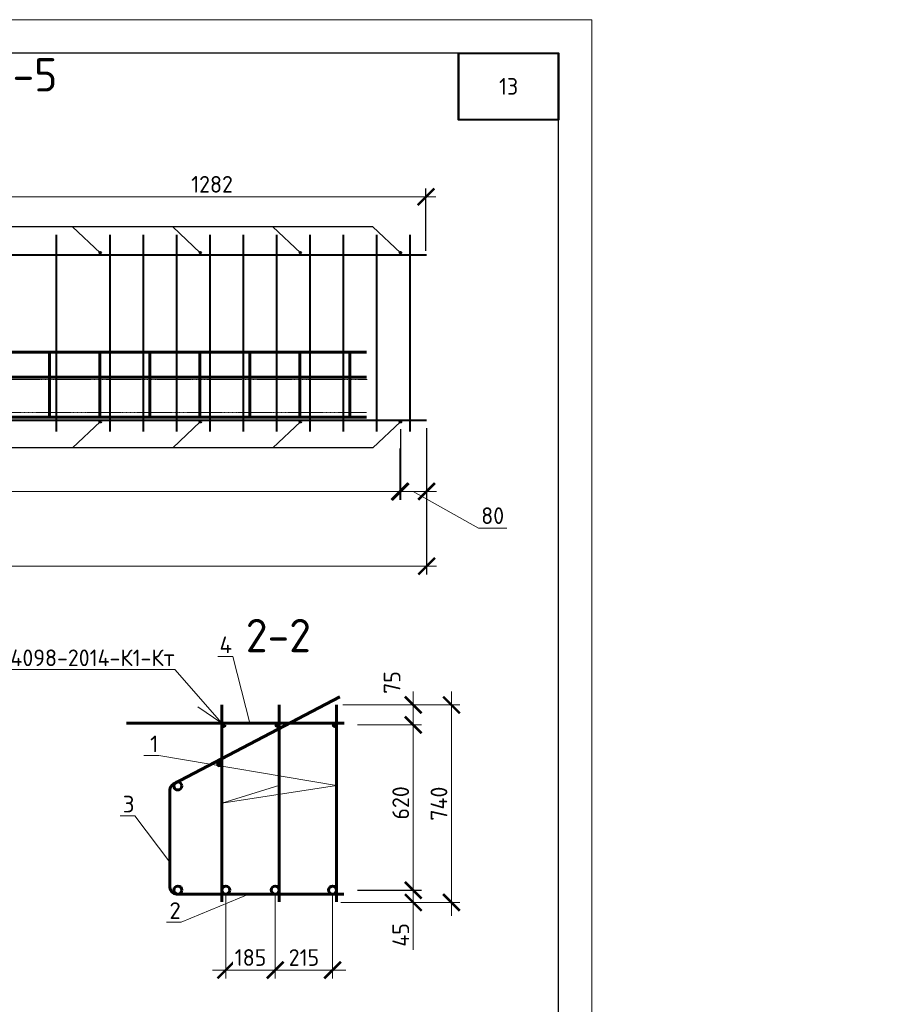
# Model space of a CAD drawing. Header units: millimetres. Extents: x 251864 to 617215, y -272865 to -46010.
# Tile 47 of 53: x 529471 to 542400, y -223575 to -208811. Entities that reach past the tile are written whole.
import ezdxf
from ezdxf import colors
from ezdxf.entities.mleader import LeaderData, LeaderLine
from ezdxf.math import Vec2, Vec3

# ---------------------------------------------------------------- set-up
doc = ezdxf.new("R2010")
doc.units = ezdxf.units.MM
doc.linetypes.add('CENTER2', pattern=[28.575, 19.05, -3.175, 3.175, -3.175])
doc.layers.get('Defpoints').update_dxf_attribs({"color": 140})
for name, color, linetype, lineweight in [('RAZMER', 100, 'Continuous', 15), ('Армирование', 3, 'Continuous', 40), ('Каркасы ригель', 3, 'Continuous', 0), ('подоснова', 151, 'Continuous', 5), ('поз.', 2, 'Continuous', 25), ('Размеры', 54, 'Continuous', 20), ('СО_ОСНОВНАЯ_060', 142, 'Continuous', 60), ('Текст-тонкая', 4, 'Continuous', 15), ('ТОНКИЕ', 7, 'Continuous', 9)]:
    doc.layers.add(name, color=color, linetype=linetype, lineweight=lineweight)
doc.layers.add('ТОЛСТЫЕ_ОСНОВНЫЕ', color=6, linetype='Continuous')
doc.styles.add('GOST-2.304_Type-B', font='GOST_Common.ttf')
doc.styles.add('ГОСТ', font='GOST_Common.ttf')
doc.dimstyles.new('ГОСТ', dxfattribs={"dimscale": 0, "dimtxt": 2.5, "dimasz": 2.5, "dimexe": 1.25, "dimexo": 0.625, "dimtad": 1, "dimdec": 0, "dimtxsty": 'ГОСТ', "dimblk": 'ARCHTICK', "dimcen": 2.5, "dimdle": 1.5, "dimclrd": 256, "dimclre": 256, "dimclrt": 256, "dimadec": 0, "dimazin": 0, "dimtfac": 1, "dimtdec": 0, "dimtmove": 1, "dimatfit": 3, "dimfxl": 2, "dimtfill": 1, "dimlwd": -1, "dimarcsym": 0})
doc.dimstyles.new('мой', dxfattribs={"dimscale": 100, "dimtxt": 2.5, "dimasz": 2.5, "dimexe": 1.25, "dimexo": 0.625, "dimtad": 1, "dimdec": 0, "dimtxsty": 'GOST-2.304_Type-B', "dimblk": 'ARCHTICK', "dimcen": 2.5, "dimdle": 2, "dimaunit": 1, "dimadec": 1, "dimazin": 2, "dimtfac": 1, "dimtdec": 0, "dimtmove": 1, "dimatfit": 3, "dimfxl": 1, "dimtfill": 1, "dimlwd": -1, "dimlwe": -1, "dimarcsym": 0})

# ---------------------------------------------------------------- blocks, each defined once
blk = doc.blocks.new('*U281')
at = {"layer": 'ТОЛСТЫЕ_ОСНОВНЫЕ', "color": 6}
blk.add_lwpolyline([(20, 5), (205, 5), (205, 292), (20, 292)], close=True, dxfattribs=at)
at = {"layer": 'ТОНКИЕ'}
blk.add_lwpolyline([(0, 0), (210, 0), (210, 297), (0, 297)], close=True, dxfattribs=at)
blk = doc.blocks.new('*T1232')
at = {"layer": 'Каркасы ригель', "color": 0, "linetype": 'ByBlock', "lineweight": -2, "transparency": 16777216}
for p, q in [((0, 0), (1500, 0)), ((0, -1000), (1500, -1000))]:
    blk.add_line(p, q, dxfattribs=at)
at = {"layer": 'Каркасы ригель', "color": 0, "linetype": 'ByBlock', "lineweight": 50, "transparency": 16777216}
for p, q in [((0, 0), (0, -1000)), ((1500, 0), (1500, -1000))]:
    blk.add_line(p, q, dxfattribs=at)
at = {"layer": 'Каркасы ригель', "color": 0, "linetype": 'Continuous', "lineweight": 0, "transparency": 16777216, "insert": (750, -500), "char_height": 250, "width": 1000, "attachment_point": 5, "style": 'ГОСТ'}
blk.add_mtext('13', dxfattribs=at)
blk = doc.blocks.new('_ArchTick')
at = {"color": 0, "linetype": 'ByBlock', "const_width": 0.15}
blk.add_lwpolyline([(-0.5, -0.5), (0.5, 0.5)], dxfattribs=at)
blk = doc.blocks.new('*D1253')
at = {"layer": 'Defpoints', "color": 0, "transparency": 16777216}
for p in [(535570, -214873), (535168, -215180), (535570, -215885)]:
    blk.add_point(p, dxfattribs=at)
at = {"layer": 'Размеры', "lineweight": -2, "transparency": 16777216}
for p, q in [((535570, -214936), (535570, -216010)), ((535168, -215242), (535168, -216010))]:
    blk.add_line(p, q, dxfattribs=at)
at = {"layer": 'Размеры', "transparency": 16777216}
for p, q in [((535018, -215885), (535720, -215885)), ((535369, -215885), (536347, -216436)), ((536347, -216436), (536772, -216436))]:
    blk.add_line(p, q, dxfattribs=at)
at = {"layer": 'Размеры', "transparency": 16777216, "xscale": 250, "yscale": 250, "zscale": 250, "rotation": 180}
blk.add_blockref('_ArchTick', (535168, -215885), dxfattribs=at)
at = {"layer": 'Размеры', "transparency": 16777216, "xscale": 250, "yscale": 250, "zscale": 250}
blk.add_blockref('_ArchTick', (535570, -215885), dxfattribs=at)
at = {"layer": 'Размеры', "transparency": 16777216, "insert": (536560, -216248), "char_height": 250, "attachment_point": 5, "style": 'ГОСТ', "bg_fill": 3, "box_fill_scale": 1.1, "bg_fill_color": 256, "bg_fill_true_color": 13158600, "bg_fill_transparency": 0}
blk.add_mtext('80', dxfattribs=at)
blk = doc.blocks.new('*D1254')
at = {"layer": 'Defpoints', "color": 0, "transparency": 16777216}
for p in [(521270, -215251), (535570, -215405), (535570, -217005)]:
    blk.add_point(p, dxfattribs=at)
at = {"layer": 'Размеры', "lineweight": -2, "transparency": 16777216}
for p, q in [((521270, -215314), (521270, -217130)), ((535570, -215468), (535570, -217130))]:
    blk.add_line(p, q, dxfattribs=at)
at = {"layer": 'Размеры', "transparency": 16777216}
blk.add_line((521120, -217005), (535720, -217005), dxfattribs=at)
at = {"layer": 'Размеры', "transparency": 16777216, "xscale": 250, "yscale": 250, "zscale": 250, "rotation": 180}
blk.add_blockref('_ArchTick', (521270, -217005), dxfattribs=at)
at = {"layer": 'Размеры', "transparency": 16777216, "xscale": 250, "yscale": 250, "zscale": 250}
blk.add_blockref('_ArchTick', (535570, -217005), dxfattribs=at)
at = {"layer": 'Размеры', "transparency": 16777216, "insert": (527623, -216817), "char_height": 250, "attachment_point": 5, "style": 'ГОСТ', "bg_fill": 3, "box_fill_scale": 1.1, "bg_fill_color": 256, "bg_fill_true_color": 13158600, "bg_fill_transparency": 0}
blk.add_mtext('2860', dxfattribs=at)
blk = doc.blocks.new('*D1255')
at = {"layer": 'Defpoints', "color": 0, "transparency": 16777216}
for p in [(535178, -214890), (521673, -215481), (535178, -215885)]:
    blk.add_point(p, dxfattribs=at)
at = {"layer": 'Размеры', "lineweight": -2, "transparency": 16777216}
for p, q in [((535178, -214953), (535178, -216010)), ((521673, -215544), (521673, -216010))]:
    blk.add_line(p, q, dxfattribs=at)
at = {"layer": 'Размеры', "transparency": 16777216}
blk.add_line((521523, -215885), (535328, -215885), dxfattribs=at)
at = {"layer": 'Размеры', "transparency": 16777216, "xscale": 250, "yscale": 250, "zscale": 250, "rotation": 180}
blk.add_blockref('_ArchTick', (521673, -215885), dxfattribs=at)
at = {"layer": 'Размеры', "transparency": 16777216, "xscale": 250, "yscale": 250, "zscale": 250}
blk.add_blockref('_ArchTick', (535178, -215885), dxfattribs=at)
at = {"layer": 'Размеры', "transparency": 16777216, "insert": (528425, -215697), "char_height": 250, "attachment_point": 5, "style": 'ГОСТ', "bg_fill": 3, "box_fill_scale": 1.1, "bg_fill_color": 256, "bg_fill_true_color": 13158600, "bg_fill_transparency": 0}
blk.add_mtext('9х300', dxfattribs=at)
blk = doc.blocks.new('*D1256')
at = {"layer": 'Defpoints', "color": 0, "transparency": 16777216}
for p in [(529149, -211467), (529149, -212294), (535560, -212338)]:
    blk.add_point(p, dxfattribs=at)
at = {"layer": 'Размеры', "lineweight": -2, "transparency": 16777216}
for p, q in [((529149, -212232), (529149, -211342)), ((535560, -212275), (535560, -211342))]:
    blk.add_line(p, q, dxfattribs=at)
at = {"layer": 'Размеры', "transparency": 16777216}
blk.add_line((535710, -211467), (528999, -211467), dxfattribs=at)
at = {"layer": 'Размеры', "transparency": 16777216, "xscale": 250, "yscale": 250, "zscale": 250, "rotation": 180}
blk.add_blockref('_ArchTick', (529149, -211467), dxfattribs=at)
at = {"layer": 'Размеры', "transparency": 16777216, "xscale": 250, "yscale": 250, "zscale": 250}
blk.add_blockref('_ArchTick', (535560, -211467), dxfattribs=at)
at = {"layer": 'Размеры', "transparency": 16777216, "insert": (532354, -211279), "char_height": 250, "attachment_point": 5, "style": 'ГОСТ', "bg_fill": 3, "box_fill_scale": 1.1, "bg_fill_color": 256, "bg_fill_true_color": 13158600, "bg_fill_transparency": 0}
blk.add_mtext('1282', dxfattribs=at)
blk = doc.blocks.new('_None')
blk = doc.blocks.new('*D1234')
at = {"layer": 'Defpoints', "color": 0, "ltscale": 0.1, "transparency": 16777216}
for p in [(534471, -221866), (535370, -221866), (534221, -222047)]:
    blk.add_point(p, dxfattribs=at)
at = {"layer": 'Размеры', "color": 0, "linetype": 'Continuous', "ltscale": 0.1, "transparency": 16777216}
for p, q in [((535370, -222247), (535370, -221666)), ((534534, -221866), (535495, -221866)), ((534284, -222047), (535495, -222047)), ((535370, -222759), (535370, -222047))]:
    blk.add_line(p, q, dxfattribs=at)
at = {"layer": 'Размеры', "color": 0, "ltscale": 0.1, "transparency": 16777216, "xscale": 250, "yscale": 250, "zscale": 250}
for p, rotation in [((535370, -221866), 90), ((535370, -222047), 270)]:
    blk.add_blockref('_ArchTick', p, dxfattribs=dict(at, rotation=rotation))
at = {"layer": 'Размеры', "color": 0, "ltscale": 0.1, "transparency": 16777216, "insert": (535182, -222534), "char_height": 250, "attachment_point": 5, "rotation": 90, "style": 'GOST-2.304_Type-B', "bg_fill": 3, "box_fill_scale": 1.1, "bg_fill_color": 256, "bg_fill_true_color": 13158600, "bg_fill_transparency": 0}
blk.add_mtext('45', dxfattribs=at)
blk = doc.blocks.new('*D1235')
at = {"layer": 'Defpoints', "color": 0, "ltscale": 0.1, "transparency": 16777216}
for p in [(534471, -219386), (535370, -219386), (534471, -221865)]:
    blk.add_point(p, dxfattribs=at)
at = {"layer": 'Размеры', "color": 0, "linetype": 'Continuous', "ltscale": 0.1, "transparency": 16777216}
for p, q in [((535370, -222065), (535370, -219186)), ((534534, -219386), (535495, -219386)), ((534534, -221865), (535495, -221865))]:
    blk.add_line(p, q, dxfattribs=at)
at = {"layer": 'Размеры', "color": 0, "ltscale": 0.1, "transparency": 16777216, "xscale": 250, "yscale": 250, "zscale": 250}
for p, rotation in [((535370, -219386), 90), ((535370, -221865), 270)]:
    blk.add_blockref('_ArchTick', p, dxfattribs=dict(at, rotation=rotation))
at = {"layer": 'Размеры', "color": 0, "ltscale": 0.1, "transparency": 16777216, "insert": (535182, -220555), "char_height": 250, "attachment_point": 5, "rotation": 90, "style": 'GOST-2.304_Type-B', "bg_fill": 3, "box_fill_scale": 1.1, "bg_fill_color": 256, "bg_fill_true_color": 13158600, "bg_fill_transparency": 0}
blk.add_mtext('620', dxfattribs=at)
blk = doc.blocks.new('*D1236')
at = {"layer": 'Defpoints', "color": 0, "ltscale": 0.1, "transparency": 16777216}
for p in [(534251, -219086), (535370, -219086), (534471, -219386)]:
    blk.add_point(p, dxfattribs=at)
at = {"layer": 'Размеры', "color": 0, "linetype": 'Continuous', "ltscale": 0.1, "transparency": 16777216}
for p, q in [((535370, -219586), (535370, -218886)), ((534314, -219086), (535495, -219086)), ((534534, -219386), (535495, -219386))]:
    blk.add_line(p, q, dxfattribs=at)
at = {"layer": 'Размеры', "color": 0, "ltscale": 0.1, "transparency": 16777216, "xscale": 250, "yscale": 250, "zscale": 250}
for p, rotation in [((535370, -219086), 90), ((535370, -219386), 270)]:
    blk.add_blockref('_ArchTick', p, dxfattribs=dict(at, rotation=rotation))
at = {"layer": 'Размеры', "color": 0, "ltscale": 0.1, "transparency": 16777216, "insert": (535053, -218750), "char_height": 250, "attachment_point": 5, "rotation": 90, "style": 'GOST-2.304_Type-B', "bg_fill": 3, "box_fill_scale": 1.1, "bg_fill_color": 256, "bg_fill_true_color": 13158600, "bg_fill_transparency": 0}
blk.add_mtext('75', dxfattribs=at)
blk = doc.blocks.new('*D1237')
at = {"layer": 'Defpoints', "color": 0, "ltscale": 0.1, "transparency": 16777216}
for p in [(534884, -219086), (534221, -222047), (535942, -222047)]:
    blk.add_point(p, dxfattribs=at)
at = {"layer": 'Размеры', "color": 0, "linetype": 'Continuous', "ltscale": 0.1, "transparency": 16777216}
for p, q in [((535942, -218886), (535942, -222247)), ((534947, -219086), (536067, -219086)), ((534284, -222047), (536067, -222047))]:
    blk.add_line(p, q, dxfattribs=at)
at = {"layer": 'Размеры', "color": 0, "ltscale": 0.1, "transparency": 16777216, "xscale": 250, "yscale": 250, "zscale": 250}
for p, rotation in [((535942, -219086), 90), ((535942, -222047), 270)]:
    blk.add_blockref('_ArchTick', p, dxfattribs=dict(at, rotation=rotation))
at = {"layer": 'Размеры', "color": 0, "ltscale": 0.1, "transparency": 16777216, "insert": (535755, -220566), "char_height": 250, "attachment_point": 5, "rotation": 90, "style": 'GOST-2.304_Type-B', "bg_fill": 3, "box_fill_scale": 1.1, "bg_fill_color": 256, "bg_fill_true_color": 13158600, "bg_fill_transparency": 0}
blk.add_mtext('740', dxfattribs=at)
blk = doc.blocks.new('*D1259')
at = {"layer": 'Defpoints', "color": 0, "ltscale": 0.1, "transparency": 16777216}
for p in [(533301, -221861), (534161, -221861), (533301, -223061)]:
    blk.add_point(p, dxfattribs=at)
at = {"layer": 'Размеры', "color": 0, "linetype": 'Continuous', "ltscale": 0.1, "transparency": 16777216}
for p, q in [((533301, -221924), (533301, -223186)), ((534161, -221924), (534161, -223186)), ((534361, -223061), (533101, -223061))]:
    blk.add_line(p, q, dxfattribs=at)
at = {"layer": 'Размеры', "color": 0, "ltscale": 0.1, "transparency": 16777216, "xscale": 250, "yscale": 250, "zscale": 250, "rotation": 180}
blk.add_blockref('_ArchTick', (533301, -223061), dxfattribs=at)
at = {"layer": 'Размеры', "color": 0, "ltscale": 0.1, "transparency": 16777216, "xscale": 250, "yscale": 250, "zscale": 250}
blk.add_blockref('_ArchTick', (534161, -223061), dxfattribs=at)
at = {"layer": 'Размеры', "color": 0, "ltscale": 0.1, "transparency": 16777216, "insert": (533731, -222873), "char_height": 250, "attachment_point": 5, "style": 'GOST-2.304_Type-B', "bg_fill": 3, "box_fill_scale": 1.1, "bg_fill_color": 256, "bg_fill_true_color": 13158600, "bg_fill_transparency": 0}
blk.add_mtext('215', dxfattribs=at)
blk = doc.blocks.new('*D1260')
at = {"layer": 'Defpoints', "color": 0, "ltscale": 0.1, "transparency": 16777216}
for p in [(532561, -221861), (533301, -222044), (532561, -223061)]:
    blk.add_point(p, dxfattribs=at)
at = {"layer": 'Размеры', "color": 0, "linetype": 'Continuous', "ltscale": 0.1, "transparency": 16777216}
for p, q in [((532561, -221924), (532561, -223186)), ((533301, -222107), (533301, -223186)), ((533501, -223061), (532361, -223061))]:
    blk.add_line(p, q, dxfattribs=at)
at = {"layer": 'Размеры', "color": 0, "ltscale": 0.1, "transparency": 16777216, "xscale": 250, "yscale": 250, "zscale": 250, "rotation": 180}
blk.add_blockref('_ArchTick', (532561, -223061), dxfattribs=at)
at = {"layer": 'Размеры', "color": 0, "ltscale": 0.1, "transparency": 16777216, "xscale": 250, "yscale": 250, "zscale": 250}
blk.add_blockref('_ArchTick', (533301, -223061), dxfattribs=at)
at = {"layer": 'Размеры', "color": 0, "ltscale": 0.1, "transparency": 16777216, "insert": (532931, -222873), "char_height": 250, "attachment_point": 5, "style": 'GOST-2.304_Type-B', "bg_fill": 3, "box_fill_scale": 1.1, "bg_fill_color": 256, "bg_fill_true_color": 13158600, "bg_fill_transparency": 0}
blk.add_mtext('185', dxfattribs=at)
blk = doc.blocks.new('_Dot')
at = {"color": 0, "linetype": 'ByBlock', "lineweight": -2}
blk.add_line((-0.5, 0), (-1, 0), dxfattribs=at)
at = {"color": 0, "linetype": 'ByBlock', "const_width": 0.5}
blk.add_lwpolyline([(-0.25, 0, 1), (0.25, 0, 1)], format="xyb", close=True, dxfattribs=at)

msp = doc.modelspace()

# ---------------------------------------------------------------- linework, layer by layer
at = {"layer": 'Армирование'}
for p, q in [((530019.9, -212037.9), (530019.9, -214987.9)), ((530819.9, -212037.9), (530819.9, -214987.9)), ((531319.9, -212037.9), (531319.9, -214987.9)), ((531819.9, -212037.9), (531819.9, -214987.9)), ((532319.9, -212037.9), (532319.9, -214987.9)), ((532819.9, -212037.9), (532819.9, -214987.9)), ((533319.9, -212037.9), (533319.9, -214987.9)), ((533819.9, -212037.9), (533819.9, -214987.9)), ((534319.9, -212037.9), (534319.9, -214987.9)), ((534819.9, -212037.9), (534819.9, -214987.9)), ((535319.9, -212037.9), (535319.9, -214987.9)), ((521269.9, -212337.9), (535569.9, -212337.9)), ((521269.9, -214813.4), (535569.9, -214813.4))]:
    msp.add_line(p, q, dxfattribs=at)
for centre in [(530678, -212304.6), (532178, -212304.6), (533678, -212304.6), (535178, -212304.6)]:
    msp.add_circle(centre, 12, dxfattribs=at)
at = {"layer": 'подоснова', "ltscale": 0.3}
msp.add_line((532500.7, -219357.7), (532140.4, -219116.6), dxfattribs=at)
at = {"layer": 'поз.', "ltscale": 25}
for points in [[(534764.1, -211915.2), (520938, -211915.2)], [(530678, -212304.6), (530264.1, -211915.2)], [(532178, -212304.6), (531764.1, -211915.2)], [(533678, -212304.6), (533264.1, -211915.2)], [(535178, -212304.6), (534764.1, -211915.2)], [(534764.1, -215230.1), (520370.6, -215230.5)]]:
    msp.add_lwpolyline(points, dxfattribs=at)
at = {"layer": 'Размеры'}
msp.add_line((532385.6, -219360.9), (531845.6, -219360.9), dxfattribs=at)
at = {"layer": 'Размеры', "lineweight": 40, "ltscale": 100}
msp.add_lwpolyline([(536048.6, -209310.6), (537548.6, -209310.6), (537548.6, -210310.6), (536048.6, -210310.6)], close=True, dxfattribs=at)
at = {"layer": 'СО_ОСНОВНАЯ_060', "ltscale": 100}
msp.add_line((531721.5, -221821.8), (531720.3, -220360.8), dxfattribs=at)
for points in [[(522169.9, -213794), (534669.9, -213794)], [(529919.9, -214770.5), (529919.9, -213794)], [(530669.9, -214770.5), (530669.9, -213794)], [(531419.9, -214770.5), (531419.9, -213794)], [(532169.9, -214770.5), (532169.9, -213794)], [(532919.9, -214770.5), (532919.9, -213794)], [(533669.9, -214770.5), (533669.9, -213794)], [(534419.9, -214770.5), (534419.9, -213794)], [(522169.9, -214170.1), (534669.9, -214170.1)], [(522169.9, -214770.5), (534669.9, -214770.5)], [(532500.6, -219085.9), (532500.6, -222035.9)], [(533361, -219085.9), (533361, -222035.9)], [(534221.5, -219085.9), (534221.5, -222035.9)], [(534336.5, -219360.9), (532385.6, -219360.9)], [(534330.6, -221921.8), (532379.7, -221921.8)]]:
    msp.add_lwpolyline(points, dxfattribs=at)
for centre, radius in [((532525.6, -219385.9), 25), ((533336, -219385.9), 25), ((534196.5, -219385.9), 25), ((532463.5, -219972.3), 25.8), ((531840.3, -220301), 60), ((531841.5, -221861.4), 60), ((532560.6, -221861.4), 60), ((533301, -221861.4), 60), ((534161.5, -221861.4), 60)]:
    msp.add_circle(centre, radius, dxfattribs=at)
for centre, start, end in [((531820.3, -220360.8), 117.63964, 180), ((531821.5, -221821.8), 180, 270)]:
    msp.add_arc(centre, 100, start, end, dxfattribs=at)
at = {"layer": 'Текст-тонкая', "color": 0, "linetype": 'CENTER2', "ltscale": 0.1}
for points in [[(522178.9, -214207), (534678.9, -214207)], [(522169.9, -214702.2), (534669.9, -214702.2)]]:
    msp.add_lwpolyline(points, dxfattribs=at)

# ---------------------------------------------------------------- block references
at = {"xscale": 100, "yscale": 100, "zscale": 100}
msp.add_blockref('*U281', (517048.6, -238510.6), dxfattribs=at)
msp.add_blockref('*T1232', (536048.6, -209310.6))

# ---------------------------------------------------------------- texts
at = {"layer": 'Размеры', "char_height": 500, "attachment_point": 5, "style": 'GOST-2.304_Type-B'}
for s, insert in [('Каркас КП-5', (528185.9, -209705)), ('2-2', (533348.1, -218045.6))]:
    msp.add_mtext_dynamic_manual_height_columns(s, width=15225.227, gutter_width=15, heights=[0], dxfattribs=dict(at, insert=insert))

# ---------------------------------------------------------------- leaders
at = {"layer": 'подоснова'}
ml = msp.add_multileader_mtext('Standard', dxfattribs=at)
ml.set_content('{\\fISOCPEUR|b0|i0|c204|p34;4}', color=256, style='GOST-2.304_Type-B')
ml.set_leader_properties(color=256, linetype='ByLayer', lineweight=15)
ml.set_arrow_properties(name='NONE')
ml.build(insert=Vec2(0, 0))
ml.multileader.update_dxf_attribs({"text_left_attachment_type": 6, "text_right_attachment_type": 6, "dogleg_length": 10, "arrow_head_size": 18})
ctx = ml.context
ctx.base_point, ctx.char_height, ctx.arrow_head_size, ctx.landing_gap_size, ctx.plane_origin = Vec3(532464.2, -218359.2), 250, 18, 20, Vec3(539177, -218831.9)
ctx.left_attachment, ctx.right_attachment, ctx.text_align_type = 6, 6, 1
notes = []
notes.append((ctx, [(0, (1, 1, 0), (532664.2, -218359.2), (-1, 0), 10, [(1, [(532925.7, -219376.8)], 0, [])])]))
ctx.mtext.insert, ctx.mtext.width, ctx.mtext.alignment, ctx.mtext.flow_direction = Vec3(532559.2, -218059.2), 3036.308, 2, 5
at = {"layer": 'подоснова', "ltscale": 0.3}
ml = msp.add_multileader_mtext('Standard', dxfattribs=at)
ml.set_content('ГОСТ 14098-2014-К1-Кт', color=256, style='GOST-2.304_Type-B')
ml.set_leader_properties(color=256, linetype='ByLayer', lineweight=15)
ml.set_arrow_properties(name='NONE')
ml.build(insert=Vec2(0, 0))
ml.multileader.update_dxf_attribs({"text_left_attachment_type": 6, "text_right_attachment_type": 6, "dogleg_length": 0.1, "arrow_head_size": 0.18})
ctx = ml.context
ctx.base_point, ctx.char_height, ctx.arrow_head_size, ctx.landing_gap_size, ctx.plane_origin = Vec3(528208.4, -218554.1), 250, 0.18, 0.2, Vec3(527617, -218102.3)
ctx.left_attachment, ctx.right_attachment, ctx.text_align_type = 6, 6, 2
notes.append((ctx, [(1, (1, 1, 0), (531794.5, -218554.1), (-1, 0), 0.1, [(0, [(532503, -219359.5)], 0, [])])]))
ctx.mtext.insert, ctx.mtext.alignment, ctx.mtext.flow_direction = Vec3(531794.2, -218254.1), 3, 5
at = {"layer": 'подоснова'}
ml = msp.add_multileader_mtext('Standard', dxfattribs=at)
ml.set_content('{\\fISOCPEUR|b0|i0|c204|p34;1}', color=256, style='GOST-2.304_Type-B')
ml.set_leader_properties(color=256, linetype='ByLayer', lineweight=15)
ml.set_arrow_properties(name='NONE')
ml.build(insert=Vec2(0, 0))
ml.multileader.update_dxf_attribs({"text_left_attachment_type": 6, "text_right_attachment_type": 6, "dogleg_length": 10, "arrow_head_size": 18})
ctx = ml.context
ctx.base_point, ctx.char_height, ctx.arrow_head_size, ctx.landing_gap_size, ctx.plane_origin = Vec3(531430.1, -219844.6), 250, 18, 20, Vec3(538067.9, -220317.3)
ctx.left_attachment, ctx.right_attachment, ctx.text_align_type = 6, 6, 1
notes.append((ctx, [(0, (1, 1, 0), (531555.1, -219844.6), (-1, 0), 10, [(0, [(533368.1, -220290.6), (532500.6, -220560.9), (534221.5, -220295.4)], 0, [])])]))
ctx.mtext.insert, ctx.mtext.width, ctx.mtext.alignment, ctx.mtext.flow_direction = Vec3(531487.6, -219544.6), 3036.308, 2, 5
ml = msp.add_multileader_mtext('Standard', dxfattribs=at)
ml.set_content('{\\fISOCPEUR|b0|i0|c0|p34;3}', color=256, style='GOST-2.304_Type-B')
ml.set_leader_properties(color=256, linetype='ByLayer', lineweight=15)
ml.set_arrow_properties(name='NONE')
ml.build(insert=Vec2(0, 0))
ml.multileader.update_dxf_attribs({"text_left_attachment_type": 6, "text_right_attachment_type": 6, "dogleg_length": 10, "arrow_head_size": 18})
ctx = ml.context
ctx.base_point, ctx.char_height, ctx.arrow_head_size, ctx.landing_gap_size, ctx.plane_origin = Vec3(531021.7, -220747.9), 250, 18, 20, Vec3(537709.5, -221220.6)
ctx.left_attachment, ctx.right_attachment, ctx.text_align_type = 6, 6, 1
notes.append((ctx, [(0, (1, 1, 0), (531196.7, -220747.9), (-1, 0), 10, [(1, [(531721, -221444.8)], 0, [])])]))
ctx.mtext.insert, ctx.mtext.width, ctx.mtext.alignment, ctx.mtext.flow_direction = Vec3(531104.2, -220447.9), 3036.308, 2, 5
ml = msp.add_multileader_mtext('Standard', dxfattribs=at)
ml.set_content('{\\fISOCPEUR|b0|i0|c204|p34;2}', color=256, style='GOST-2.304_Type-B')
ml.set_leader_properties(color=256, linetype='ByLayer', lineweight=15)
ml.set_arrow_properties(name='NONE')
ml.build(insert=Vec2(0, 0))
ml.multileader.update_dxf_attribs({"text_left_attachment_type": 6, "text_right_attachment_type": 6, "dogleg_length": 10, "arrow_head_size": 18})
ctx = ml.context
ctx.base_point, ctx.char_height, ctx.arrow_head_size, ctx.landing_gap_size, ctx.plane_origin = Vec3(531718.1, -222344.3), 250, 18, 20, Vec3(538405.8, -222817)
ctx.left_attachment, ctx.right_attachment, ctx.text_align_type = 6, 6, 1
notes.append((ctx, [(0, (1, 1, 0), (531893.1, -222344.3), (-1, 0), 10, [(1, [(532905.9, -221921.8)], 0, [])])]))
ctx.mtext.insert, ctx.mtext.width, ctx.mtext.alignment, ctx.mtext.flow_direction = Vec3(531800.6, -222044.3), 3036.308, 2, 5
for ctx, leaders in notes:
    for number, flags, end, landing, length, lines in leaders:
        leader = LeaderData()
        leader.index, (leader.has_last_leader_line, leader.has_dogleg_vector, leader.attachment_direction) = number, flags
        leader.last_leader_point, leader.dogleg_vector, leader.dogleg_length = Vec3(end), Vec3(landing), length
        for number, points, colour, breaks in lines:
            line = LeaderLine()
            line.index, line.vertices, line.color, line.breaks = number, Vec3.list(points), colors.encode_raw_color(colour), breaks
            leader.lines.append(line)
        ctx.leaders.append(leader)

# ---------------------------------------------------------------- next in the draw order: dimensions: what is measured, and where the dimension line sits
at = {"layer": 'Размеры'}
dim = msp.add_linear_dim(base=(529148.5, -211466.7), p1=(535559.9, -212337.9), p2=(529148.5, -212294.2), angle=180, dimstyle='ГОСТ', override={"dimscale": 100, "dimlfac": 0.2, "dimtix": 0, "dimtofl": 1, "dimtmove": 1, "dimatfit": 3}, dxfattribs=at)
dim.commit()
dim.dimension.update_dxf_attribs({"geometry": '*D1256', "text_midpoint": (532354.2, -211279.2)})
dim = msp.add_linear_dim(base=(535569.9, -215884.9), p1=(535168, -215179.6), p2=(535569.9, -214873.4), dimstyle='ГОСТ', override={"dimscale": 100, "dimlfac": 0.2, "dimtix": 0, "dimtofl": 1, "dimtmove": 1, "dimatfit": 3}, dxfattribs=at)
dim.commit()
dim.dimension.update_dxf_attribs({"geometry": '*D1253', "text_midpoint": (536409.5, -216435.6), "dimtype": 160})
at = {"layer": 'Размеры', "ltscale": 0.1}
dim = msp.add_linear_dim(base=(535369.7, -221866.4), p1=(534221.5, -222046.9), p2=(534471.5, -221866.4), angle=90, dimstyle='мой', override={"dimlfac": 0.25}, dxfattribs=at)
dim.commit()
dim.dimension.update_dxf_attribs({"geometry": '*D1234', "text_midpoint": (535541.2, -222534.4), "dimtype": 160})

# ---------------------------------------------------------------- next in the draw order: dimensions: what is measured, and where the dimension line sits
at = {"layer": 'Размеры'}
dim = msp.add_linear_dim(base=(535569.9, -217004.8), p1=(521269.9, -215251.1), p2=(535569.9, -215405.5), dimstyle='ГОСТ', override={"dimscale": 100, "dimlfac": 0.2}, dxfattribs=at)
dim.commit()
dim.dimension.update_dxf_attribs({"geometry": '*D1254', "text_midpoint": (527623.4, -217004.8), "dimtype": 160})
at = {"layer": 'Размеры', "ltscale": 0.1}
dim = msp.add_linear_dim(base=(535369.7, -219385.9), p1=(534471.5, -221865.4), p2=(534471.5, -219385.9), angle=90, dimstyle='мой', override={"dimlfac": 0.25}, dxfattribs=at)
dim.commit()
dim.dimension.update_dxf_attribs({"geometry": '*D1235', "text_midpoint": (535369.7, -220555.2), "dimtype": 160})

# ---------------------------------------------------------------- next in the draw order: leaders
at = {"layer": 'RAZMER', "color": 1, "ltscale": 100}
ml = msp.add_multileader_mtext('Standard', dxfattribs=at)
ml.set_content('{\\fGOST 2.304 type A|b0|i0|c204|p34;ЗД}', color=1, style='ГОСТ')
ml.set_leader_properties(color=256, linetype='ByLayer', lineweight=-1)
ml.set_arrow_properties(name='DOT')
ml.build(insert=Vec2(0, 0))
ml.multileader.update_dxf_attribs({"text_left_attachment_type": 6, "text_right_attachment_type": 6, "dogleg_length": 0.6, "arrow_head_size": 100, "scale": 100})
ctx = ml.context
ctx.base_point, ctx.scale, ctx.char_height, ctx.arrow_head_size, ctx.landing_gap_size, ctx.plane_origin = Vec3(560198.2, -215739.2), 100, 250, 100, 50, Vec3(559815.2, -214793)
ctx.left_attachment, ctx.right_attachment, ctx.text_align_type = 6, 6, 1
notes = []
notes.append((ctx, [(0, (1, 1, 0), (560138.2, -215739.2), (1, 0), 60, [(0, [(559952.3, -214881.9)], 0, [])])]))
ctx.mtext.insert, ctx.mtext.width, ctx.mtext.alignment, ctx.mtext.flow_direction = Vec3(560400, -215439.2), 471.412, 2, 5
for ctx, leaders in notes:
    for number, flags, end, landing, length, lines in leaders:
        leader = LeaderData()
        leader.index, (leader.has_last_leader_line, leader.has_dogleg_vector, leader.attachment_direction) = number, flags
        leader.last_leader_point, leader.dogleg_vector, leader.dogleg_length = Vec3(end), Vec3(landing), length
        for number, points, colour, breaks in lines:
            line = LeaderLine()
            line.index, line.vertices, line.color, line.breaks = number, Vec3.list(points), colors.encode_raw_color(colour), breaks
            leader.lines.append(line)
        ctx.leaders.append(leader)

# ---------------------------------------------------------------- next in the draw order: dimensions: what is measured, and where the dimension line sits
at = {"layer": 'Размеры'}
dim = msp.add_linear_dim(base=(535178, -215884.9), p1=(521673, -215481.2), p2=(535178, -214890), text='9х300', dimstyle='ГОСТ', override={"dimscale": 100, "dimlfac": 0.2, "dimtix": 0, "dimtofl": 1, "dimtmove": 1, "dimatfit": 3}, dxfattribs=at)
dim.commit()
dim.dimension.update_dxf_attribs({"geometry": '*D1255', "text_midpoint": (528425.5, -215697.4)})
at = {"layer": 'Размеры', "ltscale": 0.1}
dim = msp.add_linear_dim(base=(535369.7, -219085.9), p1=(534471.5, -219385.9), p2=(534251.5, -219085.9), angle=90, dimstyle='мой', override={"dimlfac": 0.25}, dxfattribs=at)
dim.commit()
dim.dimension.update_dxf_attribs({"geometry": '*D1236', "text_midpoint": (535241, -218750.1), "dimtype": 160})

# ---------------------------------------------------------------- next in the draw order: linework, layer by layer
at = {"layer": 'Армирование'}
for centre in [(530678, -214840.6), (532178, -214840.6), (533678, -214840.6), (535178, -214840.6)]:
    msp.add_circle(centre, 12, dxfattribs=at)
at = {"layer": 'поз.', "ltscale": 25}
for points in [[(530678, -214840.6), (530264.1, -215230.1)], [(532178, -214840.6), (531764.1, -215230.1)], [(533678, -214840.6), (533264.1, -215230.1)], [(535178, -214840.6), (534764.1, -215230.1)]]:
    msp.add_lwpolyline(points, dxfattribs=at)

# ---------------------------------------------------------------- next in the draw order: dimensions: what is measured, and where the dimension line sits
at = {"layer": 'Размеры', "ltscale": 0.1}
dim = msp.add_linear_dim(base=(535942.2, -222046.9), p1=(534884.3, -219085.9), p2=(534221.5, -222046.9), angle=90, dimstyle='мой', override={"dimlfac": 0.25}, dxfattribs=at)
dim.commit()
dim.dimension.update_dxf_attribs({"geometry": '*D1237', "text_midpoint": (535754.7, -220566.4)})

# ---------------------------------------------------------------- next in the draw order: leaders
at = {"layer": 'RAZMER', "color": 1, "ltscale": 100}
ml = msp.add_multileader_mtext('Standard', dxfattribs=at)
ml.set_content('{\\fGOST 2.304 type A|b0|i0|c204|p34;ЗД}', color=1, style='ГОСТ')
ml.set_leader_properties(color=256, linetype='ByLayer', lineweight=-1)
ml.set_arrow_properties(name='DOT')
ml.build(insert=Vec2(0, 0))
ml.multileader.update_dxf_attribs({"text_left_attachment_type": 6, "text_right_attachment_type": 6, "dogleg_length": 0.6, "arrow_head_size": 100, "scale": 100})
ctx = ml.context
ctx.base_point, ctx.scale, ctx.char_height, ctx.arrow_head_size, ctx.landing_gap_size, ctx.plane_origin = Vec3(557309.6, -215680.2), 100, 250, 100, 50, Vec3(556926.6, -214734)
ctx.left_attachment, ctx.right_attachment, ctx.text_align_type = 6, 6, 1
notes = []
notes.append((ctx, [(0, (1, 1, 0), (557249.6, -215680.2), (1, 0), 60, [(0, [(557063.6, -214822.9)], 0, [])])]))
ctx.mtext.insert, ctx.mtext.width, ctx.mtext.alignment, ctx.mtext.flow_direction = Vec3(557511.4, -215380.2), 471.412, 2, 5
ml = msp.add_multileader_mtext('Standard', dxfattribs=at)
ml.set_content('{\\fGOST 2.304 type A|b0|i0|c204|p34;ЗД}', color=1, style='ГОСТ')
ml.set_leader_properties(color=256, linetype='ByLayer', lineweight=-1)
ml.set_arrow_properties(name='DOT')
ml.build(insert=Vec2(0, 0))
ml.multileader.update_dxf_attribs({"text_left_attachment_type": 6, "text_right_attachment_type": 6, "dogleg_length": 0.6, "arrow_head_size": 100, "scale": 100})
ctx = ml.context
ctx.base_point, ctx.scale, ctx.char_height, ctx.arrow_head_size, ctx.landing_gap_size, ctx.plane_origin = Vec3(523888.4, -215739.2), 100, 250, 100, 50, Vec3(523505.4, -214793)
ctx.left_attachment, ctx.right_attachment, ctx.text_align_type = 6, 6, 1
notes.append((ctx, [(0, (1, 1, 0), (523828.4, -215739.2), (1, 0), 60, [(0, [(523642.4, -214881.9)], 0, [])])]))
ctx.mtext.insert, ctx.mtext.width, ctx.mtext.alignment, ctx.mtext.flow_direction = Vec3(524090.2, -215439.2), 471.412, 2, 5
ml = msp.add_multileader_mtext('Standard', dxfattribs=at)
ml.set_content('{\\fGOST 2.304 type A|b0|i0|c204|p34;ЗД}', color=1, style='ГОСТ')
ml.set_leader_properties(color=256, linetype='ByLayer', lineweight=-1)
ml.set_arrow_properties(name='DOT')
ml.build(insert=Vec2(0, 0))
ml.multileader.update_dxf_attribs({"text_left_attachment_type": 6, "text_right_attachment_type": 6, "dogleg_length": 0.6, "arrow_head_size": 100, "scale": 100})
ctx = ml.context
ctx.base_point, ctx.scale, ctx.char_height, ctx.arrow_head_size, ctx.landing_gap_size, ctx.plane_origin = Vec3(527077.5, -215739.2), 100, 250, 100, 50, Vec3(526694.5, -214793)
ctx.left_attachment, ctx.right_attachment, ctx.text_align_type = 6, 6, 1
notes.append((ctx, [(0, (1, 1, 0), (527017.5, -215739.2), (1, 0), 60, [(0, [(526831.5, -214881.9)], 0, [])])]))
ctx.mtext.insert, ctx.mtext.width, ctx.mtext.alignment, ctx.mtext.flow_direction = Vec3(527279.3, -215439.2), 471.412, 2, 5
for ctx, leaders in notes:
    for number, flags, end, landing, length, lines in leaders:
        leader = LeaderData()
        leader.index, (leader.has_last_leader_line, leader.has_dogleg_vector, leader.attachment_direction) = number, flags
        leader.last_leader_point, leader.dogleg_vector, leader.dogleg_length = Vec3(end), Vec3(landing), length
        for number, points, colour, breaks in lines:
            line = LeaderLine()
            line.index, line.vertices, line.color, line.breaks = number, Vec3.list(points), colors.encode_raw_color(colour), breaks
            leader.lines.append(line)
        ctx.leaders.append(leader)

# ---------------------------------------------------------------- next in the draw order: linework, layer by layer
at = {"layer": 'СО_ОСНОВНАЯ_060', "ltscale": 100}
msp.add_line((531773.9, -220272.2), (534271.6, -218964.3), dxfattribs=at)
msp.add_lwpolyline([(534215.6, -219360.9), (531071.5, -219361.1)], dxfattribs=at)

# ---------------------------------------------------------------- next in the draw order: dimensions: what is measured, and where the dimension line sits
at = {"layer": 'Размеры', "ltscale": 0.1}
dim = msp.add_linear_dim(base=(533301, -223060.9), p1=(534161.5, -221861.4), p2=(533301, -221861.4), dimstyle='мой', override={"dimlfac": 0.25}, dxfattribs=at)
dim.commit()
dim.dimension.update_dxf_attribs({"geometry": '*D1259', "text_midpoint": (533731.2, -222873.4)})

# ---------------------------------------------------------------- next in the draw order: dimensions: what is measured, and where the dimension line sits
dim = msp.add_linear_dim(base=(532560.6, -223060.9), p1=(533301, -222044.1), p2=(532560.6, -221861.4), dimstyle='мой', override={"dimlfac": 0.25}, dxfattribs=at)
dim.commit()
dim.dimension.update_dxf_attribs({"geometry": '*D1260', "text_midpoint": (532930.8, -222873.4)})

# ---------------------------------------------------------------- next in the draw order: linework, layer by layer
at = {"layer": 'СО_ОСНОВНАЯ_060', "ltscale": 100}
msp.add_line((534330.6, -221921.8), (531821.5, -221921.8), dxfattribs=at)

doc.saveas('drawing.dxf')
